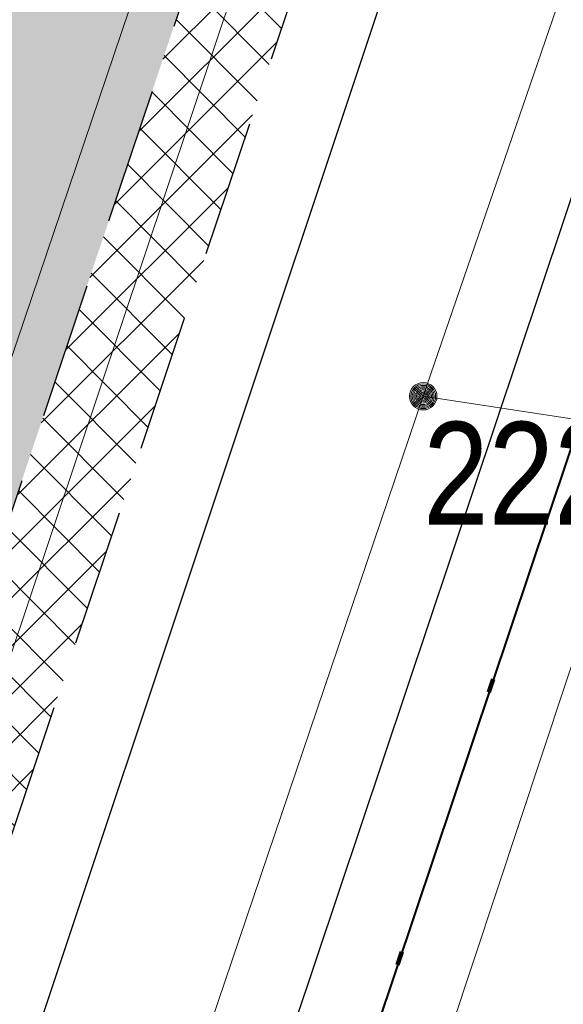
# Model space of a CAD drawing. Header units: metres. Extents: x 6599773 to 13199707, y 5688499 to 11377233.
# Tile 207 of 256: x 6600009.54 to 6600013.51, y 5689022.1 to 5689029.29. Entities that reach past the tile are written whole.
import ezdxf
from ezdxf import colors
from ezdxf.entities.mleader import LeaderData, LeaderLine
from ezdxf.enums import TextEntityAlignment as Align
from ezdxf.math import Vec2, Vec3

# ---------------------------------------------------------------- set-up
doc = ezdxf.new("R2010")
doc.units = ezdxf.units.M
doc.header["$MEASUREMENT"] = 0
for name, pattern in [('1', [0]), ('2_OTKJ', [2, 1.5, -0.5]), ('9', [1, 0, -1]), ('BTO', [0]), ('BUG', [1.5, 1, -0.5]), ('GUK', [2, 1.5, -0.5]), ('UPT', [0])]:
    doc.linetypes.add(name, pattern=pattern)
doc.layers.get('0').update_dxf_attribs({"linetype": 'CONTINUOUS', "lineweight": 5})
for name, color, linetype, lineweight in [('_kolor chodnik', 50, '1', 0), ('_kolor zjazdy kostka', 7, '1', 0), ('_kolor ścieżka', 10, '1', 0), ('_krawedz jezdni i pobocza', 7, 'BUG', 30), ('_linie rozgran', 100, '9', 90), ('_opiskd', 14, 'CONTINUOUS', 15), ('_row', 150, 'CONTINUOUS', 30), ('AS__Nowe_granice', 140, 'CONTINUOUS', 30), ('Kontury', 90, 'GUK', 5), ('OTK_L_0', 7, '2_OTKJ', 5), ('OTK_L_5', 7, 'CONTINUOUS', 5), ('OTR_T_1', 7, 'CONTINUOUS', 5), ('OTZ_L_1', 7, 'CONTINUOUS', 5), ('UTTPOM_L_0', 30, 'UPT', 9)]:
    doc.layers.add(name, color=color, linetype=linetype, lineweight=lineweight)
for name, color, linetype, lineweight, true_color in [('_kolor jezdnia', 7, '1', 0, 0x00dbdb), ('_kolor pobocze', 7, '1', 0, 0xff66ff), ('_podział mój', 7, 'BTO', 40, 0xdb70ff)]:
    doc.layers.add(name, color=color, linetype=linetype, lineweight=lineweight, true_color=true_color)
doc.styles.add('opis drzewa', font='ARIALN.TTF', dxfattribs={"width": 0.7, "height": 1.6})
doc.styles.add('STYL_ARIAL', font='ARIALN.TTF', dxfattribs={"width": 0.75, "oblique": 0.1})
pattern_1 = [(45, (0, 0), (-0.1767766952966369, 0.1767766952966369), []), (135, (0, 0), (-0.1767766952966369, -0.1767766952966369), [])]

# ---------------------------------------------------------------- blocks, each defined once
blk = doc.blocks.new('_Dot')
at = {"color": 0, "linetype": 'ByBlock', "lineweight": -2}
blk.add_line((-0.5, 0), (-1, 0), dxfattribs=at)
at = {"color": 0, "linetype": 'ByBlock', "const_width": 0.5}
blk.add_lwpolyline([(-0.25, 0, 1), (0.25, 0, 1)], format="xyb", close=True, dxfattribs=at)
blk = doc.blocks.new('801')
at = {"color": 0}
for radius in [0.1, 0.09, 0.08, 0.07, 0.06, 0.05, 0.04, 0.03, 0.02, 0.01]:
    blk.add_circle((0, 0), radius, dxfattribs=at)

msp = doc.modelspace()

# ---------------------------------------------------------------- hatches: boundary and pattern name
at = {"layer": '_kolor chodnik'}
h = msp.add_hatch(dxfattribs=at)
h.set_pattern_fill('ANSI37', color=256, scale=2)
h.set_pattern_definition(pattern_1)
h.paths.add_polyline_path([(6599849.938171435, 5688542.085872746), (6599852.232147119, 5688548.938742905), (6599853.573135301, 5688548.489851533), (6599853.827082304, 5688549.248475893), (6599851.793849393, 5688549.929093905), (6599849.895278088, 5688548.982823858), (6599847.823506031, 5688542.793750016)])
edge = h.paths.add_edge_path()
edge.add_line((6600018.106075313, 5689087.454911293), (6600022.42781917, 5689091.229234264))
edge.add_line((6600022.42781917, 5689091.229234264), (6600020.233254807, 5689093.742094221))
edge.add_line((6600020.233254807, 5689093.742094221), (6600017.159471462, 5689091.057656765))
edge.add_arc((6600023.275194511, 5689085.3851404), 8.341433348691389, 137.1531559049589, 148.8016577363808)
edge.add_line((6600016.140105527, 5689089.706021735), (6600018.106075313, 5689087.454911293))
h.paths.add_polyline_path([(6600038.501784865, 5689187.592294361), (6600037.906968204, 5689187.700586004), (6600037.63829624, 5689186.224843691), (6600038.240083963, 5689186.115282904)])
h.paths.add_polyline_path([(6600069.098302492, 5689360.276020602), (6600068.321239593, 5689360.413462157), (6600068.064048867, 5689358.936495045), (6600068.836639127, 5689358.799546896)])
h.paths.add_polyline_path([(6600082.393785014, 5689362.950258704), (6600082.941124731, 5689366.103121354), (6600081.481377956, 5689366.361351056), (6600080.923159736, 5689363.210828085)])
h.paths.add_polyline_path([(6600074.022236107, 5689388.065861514), (6600072.983907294, 5689388.249860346), (6600072.723374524, 5689386.77253894), (6600073.760538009, 5689386.588865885)])
h.paths.add_polyline_path([(6600105.613104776, 5689486.405659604), (6600106.749499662, 5689489.711933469), (6600105.298891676, 5689490.233346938), (6600104.143487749, 5689486.917306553)], flags=17)
h.paths.add_polyline_path([(6600132.519778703, 5689678.737346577), (6600131.761827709, 5689678.896110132), (6600131.444670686, 5689677.429261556), (6600132.212256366, 5689677.269208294)])
h.paths.add_polyline_path([(6600156.649397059, 5689798.7449027), (6600156.48800471, 5689797.958860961), (6600157.450195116, 5689797.757316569), (6600157.615023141, 5689798.542205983)])
h.paths.add_polyline_path([(6600189.055358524, 5689948.643107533), (6600187.902868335, 5689948.884512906), (6600187.600024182, 5689947.417400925), (6600188.748131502, 5689947.176379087)])
edge = h.paths.add_edge_path()
edge.add_line((6600204.459383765, 5690032.969035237), (6600204.153258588, 5690031.227801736))
edge.add_arc((6600202.328347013, 5690027.299936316), 4.331100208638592, 41.85300125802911, 65.08011549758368, ccw=False)
edge.add_arc((6600032.90393149, 5690051.979071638), 174.020003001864, 352.8070218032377, 353.495463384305)
edge.add_arc((6600202.372679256, 5690027.343587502), 5.999999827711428, 55.12102442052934, 69.64815978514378)
edge = h.paths.add_edge_path()
edge.add_line((6600205.046027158, 5690040.265402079), (6600204.972740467, 5690038.483452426))
edge.add_arc((6600203.986269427, 5690044.401803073), 5.999999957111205, 279.4630688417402, 294.9140560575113)
edge.add_line((6600206.513819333, 5690038.960158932), (6600206.607027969, 5690041.030672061))
edge.add_arc((6600203.986269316, 5690044.401803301), 4.270000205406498, 284.3702444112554, 307.86193139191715, ccw=False)
edge = h.paths.add_edge_path()
edge.add_arc((6600203.547470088, 5690044.558759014), 6.446878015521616, 324.4350091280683, 356.2013368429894, ccw=False)
edge.add_arc((6600203.986269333, 5690044.401803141), 6.00000007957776, 323.2169970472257, 357.4193489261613)
h.paths.add_polyline_path([(6600208.910055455, 5690121.713696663), (6600208.146285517, 5690121.748120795), (6600207.125602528, 5690121.794124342), (6600209.971605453, 5690121.665851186)])
edge = h.paths.add_edge_path()
edge.add_line((6600238.769818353, 5690481.648294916), (6600240.338176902, 5690490.873746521))
edge.add_line((6600240.338176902, 5690490.873746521), (6600241.251295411, 5690510.829461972))
edge.add_line((6600241.251295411, 5690510.829461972), (6600239.524022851, 5690510.928942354))
edge.add_line((6600239.524022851, 5690510.928942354), (6600238.633343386, 5690491.167757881))
edge.add_line((6600238.633343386, 5690491.167757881), (6600234.579716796, 5690467.661262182))
edge.add_line((6600234.579716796, 5690467.661262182), (6600234.449796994, 5690464.966873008))
edge.add_arc((6600242.443669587, 5690464.607462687), 8.00194818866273, 177.4256738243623, 268.2543056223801)
edge.add_line((6600242.199903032, 5690456.609228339), (6600242.216657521, 5690457.359274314))
edge.add_line((6600242.216657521, 5690457.359274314), (6600242.305257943, 5690458.836738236))
edge.add_arc((6600242.444504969, 5690464.607952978), 5.772894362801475, 177.0298084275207, 268.6178439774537, ccw=False)
edge.add_line((6600236.679365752, 5690464.907083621), (6600236.951876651, 5690470.95443634))
edge.add_line((6600236.951876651, 5690470.95443634), (6600238.150786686, 5690478.210832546))
edge.add_line((6600238.150786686, 5690478.210832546), (6600238.769818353, 5690481.648294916))
h.paths.add_polyline_path([(6600238.769818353, 5690481.648294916), (6600238.150786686, 5690478.210832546), (6600239.670056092, 5690477.930590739), (6600240.266710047, 5690481.376366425)], flags=17)
edge = h.paths.add_edge_path()
edge.add_line((6600223.366500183, 5690460.339976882), (6600223.276803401, 5690457.948865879))
edge.add_arc((6600221.105749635, 5690465.64864014), 7.999999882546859, 285.7465040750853, 299.8464885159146)
edge.add_line((6600225.08717264, 5690458.709744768), (6600225.240084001, 5690461.623695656))
edge.add_arc((6600221.105749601, 5690465.648640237), 5.769999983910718, 293.06724420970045, 315.7681070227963, ccw=False)
edge = h.paths.add_edge_path()
edge.add_arc((6600220.025145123, 5690444.676291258), 5.77000016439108, 37.996647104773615, 59.94382588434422, ccw=False)
edge.add_line((6600224.572175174, 5690448.22839199), (6600224.817793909, 5690451.081798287))
edge.add_arc((6600220.025145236, 5690444.676291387), 7.999999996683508, 53.19588653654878, 68.15166733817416)
edge.add_line((6600223.00235276, 5690452.101669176), (6600222.91504296, 5690449.670427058))
edge = h.paths.add_edge_path()
edge.add_arc((6600221.105749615, 5690465.648640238), 7.999999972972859, 328.0222308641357, 357.0132597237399)
edge.add_line((6600229.094882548, 5690465.23180147), (6600229.218816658, 5690467.593604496))
edge.add_line((6600229.218816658, 5690467.593604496), (6600228.218919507, 5690467.645774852))
edge.add_line((6600228.218919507, 5690467.645774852), (6600227.891778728, 5690461.411918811))
h.paths.add_polyline_path([(6600200.980142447, 5690012.236744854), (6600202.31727834, 5690011.956662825), (6600202.522293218, 5690012.935421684), (6600201.182321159, 5690013.216097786)])
h.paths.add_polyline_path([(6600196.457878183, 5689983.98337835), (6600195.202332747, 5689984.246370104), (6600194.899091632, 5689982.777335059), (6600196.150355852, 5689982.515240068)])
edge = h.paths.add_edge_path()
edge.add_line((6600112.305909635, 5689517.99101877), (6600112.691041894, 5689519.807934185))
edge.add_line((6600112.691041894, 5689519.807934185), (6600113.245521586, 5689522.423769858))
edge.add_line((6600113.245521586, 5689522.423769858), (6600111.553124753, 5689522.782507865))
edge.add_line((6600111.553124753, 5689522.782507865), (6600107.405864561, 5689503.217226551))
edge.add_line((6600107.405864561, 5689503.217226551), (6600099.494506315, 5689480.361667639))
edge.add_line((6600099.494506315, 5689480.361667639), (6600099.182814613, 5689478.891218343))
edge.add_arc((6600107.008997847, 5689477.232359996), 8.000059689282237, 168.0325629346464, 257.7529108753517)
edge.add_line((6600105.311960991, 5689469.414366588), (6600105.784990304, 5689471.593619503))
edge.add_arc((6600107.008927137, 5689477.232314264), 5.769999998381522, 168.0321375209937, 257.7533362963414, ccw=False)
edge.add_line((6600101.364343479, 5689478.42879883), (6600101.647245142, 5689479.76342708))
edge.add_line((6600101.647245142, 5689479.76342708), (6600104.143487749, 5689486.917306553))
edge.add_line((6600104.143487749, 5689486.917306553), (6600105.298891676, 5689490.233346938))
edge.add_line((6600105.298891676, 5689490.233346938), (6600108.240043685, 5689498.809726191))
edge.add_line((6600108.240043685, 5689498.809726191), (6600112.305909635, 5689517.99101877))
h.paths.add_polyline_path([(6600136.009573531, 5689645.499114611), (6600138.333647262, 5689645.012304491), (6600138.661671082, 5689646.578318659), (6600134.869459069, 5689647.372651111)])
at = {"layer": '_kolor jezdnia'}
h = msp.add_hatch(dxfattribs=at)
h.set_pattern_fill('ANSI37', color=256, scale=2.2)
h.set_pattern_definition([(311.9999999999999, (0, 0), (0.2043648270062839, 0.1840109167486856), []), (41.99999999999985, (0, 0), (-0.1840109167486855, 0.2043648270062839), [])])
edge = h.paths.add_edge_path()
edge.add_line((6599833.066047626, 5688539.933393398), (6599850.649511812, 5688527.983462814))
edge.add_arc((6599857.337592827, 5688536.653968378), 10.95025544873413, 169.5012687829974, 232.3548431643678, ccw=False)
edge.add_arc((6599858.085851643, 5688536.618142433), 11.69295282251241, 162.2507788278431, 169.9967502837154, ccw=False)
edge.add_line((6599846.949484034, 5688540.182754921), (6599847.823506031, 5688542.793750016))
edge.add_line((6599847.823506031, 5688542.793750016), (6599849.895278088, 5688548.982823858))
edge.add_line((6599849.895278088, 5688548.982823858), (6599852.434748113, 5688556.56906746))
edge.add_line((6599852.434748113, 5688556.56906746), (6599928.48625871, 5688783.760284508))
edge.add_line((6599928.48625871, 5688783.760284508), (6599931.025728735, 5688791.34652811))
edge.add_line((6599931.025728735, 5688791.34652811), (6599996.657773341, 5688987.411326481))
edge.add_line((6599996.657773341, 5688987.411326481), (6599999.197243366, 5688994.997570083))
edge.add_line((6599999.197243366, 5688994.997570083), (6600021.930100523, 5689062.908193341))
edge.add_line((6600021.930100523, 5689062.908193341), (6600017.620224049, 5689067.371531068))
edge.add_line((6600017.620224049, 5689067.371531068), (6600016.714558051, 5689064.654078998))
edge.add_line((6600016.714558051, 5689064.654078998), (6600012.423620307, 5689051.835617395))
edge.add_line((6600012.423620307, 5689051.835617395), (6600009.884150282, 5689044.249373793))
edge.add_line((6600009.884150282, 5689044.249373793), (6599977.53516164, 5688947.612159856))
edge.add_line((6599977.53516164, 5688947.612159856), (6599974.995691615, 5688940.025916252))
edge.add_line((6599974.995691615, 5688940.025916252), (6599942.096912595, 5688841.746295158))
edge.add_line((6599942.096912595, 5688841.746295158), (6599939.557442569, 5688834.160051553))
edge.add_line((6599939.557442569, 5688834.160051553), (6599882.679288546, 5688664.246042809))
edge.add_line((6599882.679288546, 5688664.246042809), (6599880.139818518, 5688656.659799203))
edge.add_line((6599880.139818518, 5688656.659799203), (6599852.464543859, 5688573.984527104))
edge.add_line((6599852.464543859, 5688573.984527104), (6599842.470137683, 5688544.127903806))
edge.add_arc((6599835.706422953, 5688546.652910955), 7.219660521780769, 248.54809133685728, 339.52856074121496, ccw=False)
h.paths.add_polyline_path([(6600044.653202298, 5689172.271628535), (6600046.276244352, 5689181.431901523), (6600047.759199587, 5689189.801539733), (6600051.0603021, 5689208.432603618), (6600052.368792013, 5689215.817578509), (6600054.808584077, 5689229.587499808), (6600056.11707399, 5689236.972474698), (6600057.346666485, 5689243.912161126), (6600058.655146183, 5689251.297078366), (6600058.831439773, 5689252.292060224), (6600060.098987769, 5689259.445963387), (6600060.139929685, 5689259.677035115), (6600061.407468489, 5689266.830886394), (6600072.329030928, 5689328.470998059), (6600073.637511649, 5689335.855921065), (6600077.337304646, 5689356.73715072), (6600078.820259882, 5689365.106788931), (6600081.142794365, 5689378.214921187), (6600082.53851694, 5689386.092227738), (6600095.187867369, 5689457.483787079), (6600091.082877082, 5689465.8405575), (6600089.043088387, 5689454.328211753), (6600087.870641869, 5689447.711051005), (6600087.560133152, 5689445.958573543), (6600086.562151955, 5689440.326076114), (6600082.433200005, 5689417.022719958), (6600080.95024477, 5689408.65308175), (6600077.202698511, 5689387.502337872), (6600075.719743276, 5689379.132699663), (6600073.469199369, 5689366.430874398), (6600071.986244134, 5689358.061236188), (6600069.986864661, 5689346.776955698), (6600068.591142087, 5689338.899649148), (6600065.559290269, 5689321.78820693), (6600064.163567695, 5689313.91090038), (6600059.719426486, 5689288.828650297), (6600058.323703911, 5689280.951343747), (6600057.563846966, 5689276.662793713), (6600056.168124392, 5689268.785487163), (6600054.804920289, 5689261.091711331), (6600053.409197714, 5689253.214404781), (6600053.264817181, 5689252.399536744), (6600051.869094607, 5689244.522230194), (6600051.183555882, 5689240.653124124), (6600049.787833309, 5689232.775817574), (6600046.593849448, 5689214.749319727), (6600045.198126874, 5689206.872013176), (6600044.41754409, 5689202.466488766), (6600042.934588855, 5689194.096850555), (6600036.429952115, 5689157.38538759), (6600034.94699688, 5689149.01574938), (6600030.579776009, 5689124.367629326), (6600027.529365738, 5689107.151445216), (6600024.895072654, 5689094.014582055), (6600030.583685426, 5689094.264316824), (6600032.945013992, 5689106.191885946), (6600043.170247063, 5689163.901990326)])
edge = h.paths.add_edge_path()
edge.add_line((6600111.106812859, 5689535.144351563), (6600111.256844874, 5689535.85214863))
edge.add_line((6600111.256844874, 5689535.85214863), (6600112.915748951, 5689543.678261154))
edge.add_line((6600112.915748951, 5689543.678261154), (6600117.304772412, 5689564.384094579))
edge.add_line((6600117.304772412, 5689564.384094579), (6600119.067357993, 5689572.699339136))
edge.add_line((6600119.067357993, 5689572.699339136), (6600120.087667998, 5689577.512794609))
edge.add_line((6600120.087667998, 5689577.512794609), (6600121.64289057, 5689584.849775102))
edge.add_line((6600121.64289057, 5689584.849775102), (6600128.436769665, 5689616.900852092))
edge.add_line((6600128.436769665, 5689616.900852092), (6600129.991992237, 5689624.237832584))
edge.add_line((6600129.991992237, 5689624.237832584), (6600132.660554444, 5689636.827148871))
edge.add_line((6600132.660554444, 5689636.827148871), (6600133.208838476, 5689639.444704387))
edge.add_line((6600133.208838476, 5689639.444704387), (6600134.848957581, 5689647.274775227))
edge.add_line((6600134.848957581, 5689647.274775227), (6600138.97649476, 5689666.979995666))
edge.add_line((6600138.97649476, 5689666.979995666), (6600140.51410642, 5689674.320687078))
edge.add_line((6600140.51410642, 5689674.320687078), (6600145.209128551, 5689696.735129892))
edge.add_line((6600145.209128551, 5689696.735129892), (6600146.746740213, 5689704.075821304))
edge.add_line((6600146.746740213, 5689704.075821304), (6600151.462308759, 5689726.588354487))
edge.add_line((6600151.462308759, 5689726.588354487), (6600152.999920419, 5689733.929045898))
edge.add_line((6600152.999920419, 5689733.929045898), (6600155.244070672, 5689744.642813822))
edge.add_line((6600155.244070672, 5689744.642813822), (6600156.781682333, 5689751.983505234))
edge.add_line((6600156.781682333, 5689751.983505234), (6600161.635515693, 5689775.156126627))
edge.add_line((6600161.635515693, 5689775.156126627), (6600163.378142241, 5689783.475576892))
edge.add_line((6600163.378142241, 5689783.475576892), (6600163.850769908, 5689785.731942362))
edge.add_line((6600163.850769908, 5689785.731942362), (6600167.028500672, 5689800.90270461))
edge.add_line((6600167.028500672, 5689800.90270461), (6600179.490888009, 5689860.399222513))
edge.add_line((6600179.490888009, 5689860.399222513), (6600181.233514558, 5689868.718672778))
edge.add_line((6600181.233514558, 5689868.718672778), (6600181.84713393, 5689871.648144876))
edge.add_line((6600181.84713393, 5689871.648144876), (6600183.38474559, 5689878.988836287))
edge.add_line((6600183.38474559, 5689878.988836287), (6600184.935818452, 5689886.393792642))
edge.add_line((6600184.935818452, 5689886.393792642), (6600186.575937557, 5689894.223863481))
edge.add_line((6600186.575937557, 5689894.223863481), (6600194.051338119, 5689929.912074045))
edge.add_line((6600194.051338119, 5689929.912074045), (6600195.691457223, 5689937.742144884))
edge.add_line((6600195.691457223, 5689937.742144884), (6600202.915799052, 5689972.231779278))
edge.add_line((6600202.915799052, 5689972.231779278), (6600204.555918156, 5689980.061850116))
edge.add_line((6600204.555918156, 5689980.061850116), (6600206.062781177, 5689987.255744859))
edge.add_line((6600206.062781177, 5689987.255744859), (6600207.702900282, 5689995.085815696))
edge.add_line((6600207.702900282, 5689995.085815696), (6600210.232559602, 5690007.162628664))
edge.add_line((6600210.232559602, 5690007.162628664), (6600211.694938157, 5690014.144150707))
edge.add_arc((6600028.177652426, 5690052.584442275), 187.5000004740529, 348.1696294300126, 357.4195276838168)
edge.add_line((6600215.487522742, 5690044.142720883), (6600208.310270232, 5690026.480446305))
edge.add_arc((6600032.903933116, 5690051.97907145), 177.2500013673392, 348.1696294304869, 351.7289130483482, ccw=False)
edge.add_line((6600206.38894146, 5690015.640182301), (6600205.966941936, 5690013.625519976))
edge.add_line((6600205.966941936, 5690013.625519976), (6600204.326822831, 5690005.795449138))
edge.add_line((6600204.326822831, 5690005.795449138), (6600197.076961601, 5689971.183982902))
edge.add_line((6600197.076961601, 5689971.183982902), (6600195.334335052, 5689962.864532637))
edge.add_line((6600195.334335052, 5689962.864532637), (6600193.44722506, 5689953.855305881))
edge.add_line((6600193.44722506, 5689953.855305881), (6600191.909227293, 5689946.512771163))
edge.add_line((6600191.909227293, 5689946.512771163), (6600185.49684423, 5689915.899498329))
edge.add_line((6600185.49684423, 5689915.899498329), (6600183.856521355, 5689908.068454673))
edge.add_line((6600183.856521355, 5689908.068454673), (6600182.066605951, 5689899.523243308))
edge.add_line((6600182.066605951, 5689899.523243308), (6600180.32407057, 5689891.204228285))
edge.add_line((6600180.32407057, 5689891.204228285), (6600174.320344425, 5689862.541919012))
edge.add_line((6600174.320344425, 5689862.541919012), (6600172.577809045, 5689854.222903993))
edge.add_line((6600172.577809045, 5689854.222903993), (6600163.663810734, 5689811.666703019))
edge.add_line((6600163.663810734, 5689811.666703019), (6600162.023782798, 5689803.837067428))
edge.add_line((6600162.023782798, 5689803.837067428), (6600160.924220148, 5689798.587659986))
edge.add_line((6600160.924220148, 5689798.587659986), (6600159.279208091, 5689790.734229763))
edge.add_line((6600159.279208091, 5689790.734229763), (6600157.107250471, 5689780.365115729))
edge.add_line((6600157.107250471, 5689780.365115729), (6600155.462238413, 5689772.511685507))
edge.add_line((6600155.462238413, 5689772.511685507), (6600153.380318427, 5689762.572418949))
edge.add_line((6600153.380318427, 5689762.572418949), (6600151.735124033, 5689754.718118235))
edge.add_line((6600151.735124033, 5689754.718118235), (6600148.586504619, 5689739.686336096))
edge.add_line((6600148.586504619, 5689739.686336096), (6600146.885007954, 5689731.563243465))
edge.add_line((6600146.885007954, 5689731.563243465), (6600141.75088822, 5689707.052510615))
edge.add_line((6600141.75088822, 5689707.052510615), (6600140.110896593, 5689699.223048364))
edge.add_line((6600140.110896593, 5689699.223048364), (6600133.483561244, 5689667.583574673))
edge.add_line((6600133.483561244, 5689667.583574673), (6600131.860394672, 5689659.834436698))
edge.add_line((6600131.860394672, 5689659.834436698), (6600131.740984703, 5689659.26436315))
edge.add_line((6600131.740984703, 5689659.26436315), (6600130.117814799, 5689651.515209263))
edge.add_line((6600130.117814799, 5689651.515209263), (6600127.278733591, 5689637.961189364))
edge.add_line((6600127.278733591, 5689637.961189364), (6600126.924568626, 5689636.290366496))
edge.add_line((6600126.924568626, 5689636.290366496), (6600125.166244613, 5689627.995226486))
edge.add_line((6600125.166244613, 5689627.995226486), (6600118.009503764, 5689594.232298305))
edge.add_line((6600118.009503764, 5689594.232298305), (6600116.251179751, 5689585.937158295))
edge.add_line((6600116.251179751, 5689585.937158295), (6600113.665314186, 5689573.737975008))
edge.add_line((6600113.665314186, 5689573.737975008), (6600111.898534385, 5689565.402943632))
edge.add_line((6600111.898534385, 5689565.402943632), (6600104.889982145, 5689532.33911599))
edge.add_line((6600104.889982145, 5689532.33911599), (6600103.226635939, 5689524.492047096))
edge.add_line((6600103.226635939, 5689524.492047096), (6600096.623876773, 5689493.342605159))
edge.add_line((6600096.623876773, 5689493.342605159), (6600094.968986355, 5689485.53542763))
edge.add_line((6600094.968986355, 5689485.53542763), (6600094.300101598, 5689482.379870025))
edge.add_line((6600094.300101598, 5689482.379870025), (6600099.182814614, 5689478.891218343))
edge.add_line((6600099.182814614, 5689478.891218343), (6600099.494506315, 5689480.361667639))
edge.add_line((6600099.494506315, 5689480.361667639), (6600111.106812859, 5689535.144351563))
edge = h.paths.add_edge_path()
edge.add_arc((6600239.213891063, 5690851.4003676), 10.0000000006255, -2.8342403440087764, 76.13703556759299, ccw=False)
edge.add_line((6600249.201658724, 5690850.905901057), (6600249.082723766, 5690848.503524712))
edge.add_line((6600249.082723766, 5690848.503524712), (6600247.016487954, 5690806.767468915))
edge.add_line((6600247.016487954, 5690806.767468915), (6600246.092398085, 5690789.152178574))
edge.add_line((6600246.092398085, 5690789.152178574), (6600233.768116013, 5690572.015170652))
edge.add_line((6600233.768116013, 5690572.015170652), (6600228.959056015, 5690465.29620206))
edge.add_line((6600228.959056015, 5690465.29620206), (6600234.588724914, 5690465.017134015))
edge.add_line((6600234.588724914, 5690465.017134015), (6600239.26254019, 5690571.767576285))
edge.add_line((6600239.26254019, 5690571.767576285), (6600252.505038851, 5690806.400146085))
edge.add_line((6600252.505038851, 5690806.400146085), (6600254.569211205, 5690848.094521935))
edge.add_arc((6600262.559425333, 5690847.6989487), 7.999999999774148, 76.13703557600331, 177.1657596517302, ccw=False)
edge.add_line((6600264.476229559, 5690855.465921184), (6600241.609896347, 5690861.109083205))
edge = h.paths.add_edge_path()
edge.add_line((6600250.031475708, 5690451.625307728), (6600250.231741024, 5690455.772579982))
edge.add_line((6600250.231741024, 5690455.772579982), (6600246.257763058, 5690456.417303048))
edge.add_line((6600246.257763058, 5690456.417303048), (6600242.171761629, 5690456.61060902))
edge.add_arc((6600242.563100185, 5690464.586983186), 7.985968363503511, 176.9123644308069, 267.1911945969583, ccw=False)
edge.add_line((6600234.588724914, 5690465.017134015), (6600228.959056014, 5690465.29620206))
edge.add_arc((6600220.965133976, 5690465.657286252), 8.002072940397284, 267.8289300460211, 357.413716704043, ccw=False)
edge.add_line((6600220.661989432, 5690457.660957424), (6600212.406915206, 5690458.119572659))
edge.add_line((6600212.406915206, 5690458.119572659), (6600208.431872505, 5690457.817501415))
edge.add_line((6600208.431872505, 5690457.817501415), (6600208.233912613, 5690454.548331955))
edge.add_line((6600208.233912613, 5690454.548331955), (6600212.129565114, 5690453.127270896))
edge.add_line((6600212.129565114, 5690453.127270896), (6600218.640548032, 5690452.76554962))
edge.add_line((6600218.640548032, 5690452.76554962), (6600216.486747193, 5690452.885205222))
edge.add_line((6600216.486747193, 5690452.885205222), (6600220.46890539, 5690452.663974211))
edge.add_arc((6600220.025145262, 5690444.676291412), 7.999999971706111, -0.3386579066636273, 86.8201700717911, ccw=False)
edge.add_line((6600228.025005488, 5690444.629006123), (6600227.803602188, 5690439.649256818))
edge.add_line((6600227.803602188, 5690439.649256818), (6600226.885525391, 5690435.936828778))
edge.add_line((6600226.885525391, 5690435.936828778), (6600225.534849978, 5690405.967249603))
edge.add_line((6600225.534849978, 5690405.967249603), (6600226.115199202, 5690402.187514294))
edge.add_line((6600226.115199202, 5690402.187514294), (6600213.445139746, 5690121.008786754))
edge.add_line((6600213.445139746, 5690121.008786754), (6600213.352800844, 5690118.960058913))
edge.add_line((6600213.352800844, 5690118.960058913), (6600209.980184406, 5690044.131649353))
edge.add_arc((6600203.986269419, 5690044.401803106), 5.999999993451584, 257.4162346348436, 357.41934921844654, ccw=False)
edge.add_line((6600202.679069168, 5690038.545931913), (6600201.589735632, 5690033.666039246))
edge.add_line((6600201.589735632, 5690033.666039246), (6600203.67987942, 5690033.199458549))
edge.add_arc((6600202.372679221, 5690027.343587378), 5.999999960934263, -8.27108729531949, 77.41623506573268, ccw=False)
edge.add_line((6600208.310270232, 5690026.480446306), (6600215.487522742, 5690044.142720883))
edge.add_line((6600215.487522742, 5690044.142720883), (6600216.199687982, 5690059.944661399))
edge.add_line((6600216.199687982, 5690059.944661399), (6600216.537356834, 5690067.437056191))
edge.add_line((6600216.537356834, 5690067.437056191), (6600223.893528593, 5690230.66011469))
edge.add_line((6600223.893528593, 5690230.66011469), (6600224.231197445, 5690238.152509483))
edge.add_line((6600224.231197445, 5690238.152509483), (6600233.507835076, 5690443.987992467))
edge.add_arc((6600241.499722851, 5690443.627812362), 7.999999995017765, 87.29208981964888, 177.4195277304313, ccw=False)
edge.add_line((6600241.877677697, 5690451.618879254), (6600246.021541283, 5690451.422886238))
edge.add_line((6600246.021541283, 5690451.422886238), (6600246.427694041, 5690451.443388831))
edge.add_line((6600246.427694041, 5690451.443388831), (6600246.793970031, 5690451.461878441))
edge.add_line((6600246.793970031, 5690451.461878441), (6600250.031475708, 5690451.625307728))
edge = h.paths.add_edge_path()
edge.add_line((6600007.33756506, 5689086.20374581), (6600006.980466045, 5689080.740822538))
edge.add_line((6600006.980466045, 5689080.740822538), (6600007.229745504, 5689080.720859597))
edge.add_line((6600007.229745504, 5689080.720859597), (6600008.093335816, 5689080.601653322))
edge.add_line((6600008.093335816, 5689080.601653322), (6600008.702681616, 5689080.53831051))
edge.add_arc((6600008.140193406, 5689070.554142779), 9.999999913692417, -18.557800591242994, 86.77547804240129, ccw=False)
edge.add_line((6600017.620224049, 5689067.371531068), (6600021.930100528, 5689062.908193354))
edge.add_arc((6599734.83819726, 5689159.011261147), 302.7499967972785, 341.4922000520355, 343.8640860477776)
edge.add_arc((6600034.895369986, 5689072.315877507), 9.581213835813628, 98.63328270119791, 164.5273290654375, ccw=False)
edge.add_line((6600033.457137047, 5689081.788529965), (6600033.832640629, 5689081.798737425))
edge.add_line((6600033.832640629, 5689081.798737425), (6600034.422462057, 5689082.05700874))
edge.add_line((6600034.422462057, 5689082.05700874), (6600036.833623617, 5689082.139040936))
edge.add_line((6600036.833623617, 5689082.139040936), (6600036.730225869, 5689087.148851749))
edge.add_line((6600036.730225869, 5689087.148851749), (6600036.579860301, 5689087.134303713))
edge.add_arc((6600036.479565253, 5689093.136286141), 6.002820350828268, 169.1687651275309, 270.9573417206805, ccw=False)
edge.add_line((6600030.583685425, 5689094.264316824), (6600024.895072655, 5689094.014582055))
edge.add_arc((6600015.200558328, 5689096.162123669), 9.929528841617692, 271.0943432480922, 347.5094668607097, ccw=False)
edge.add_arc((6600014.909438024, 5689089.646776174), 3.446070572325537, 264.4236009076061, 278.0194998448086, ccw=False)
edge.add_line((6600014.574573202, 5689086.217014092), (6600014.299554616, 5689086.232508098))
edge.add_line((6600014.299554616, 5689086.232508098), (6600010.474232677, 5689086.448019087))
edge.add_line((6600010.474232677, 5689086.448019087), (6600007.33756506, 5689086.20374581))
edge = h.paths.add_edge_path()
edge.add_line((6600105.490725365, 5689463.953528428), (6600106.927559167, 5689464.047234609))
edge.add_line((6600106.927559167, 5689464.047234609), (6600107.835, 5689468.66))
edge.add_line((6600107.835, 5689468.66), (6600105.311960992, 5689469.414366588))
edge.add_arc((6600107.008997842, 5689477.232359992), 8.000059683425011, 168.0325628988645, 257.7529109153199, ccw=False)
edge.add_line((6600099.182814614, 5689478.891218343), (6600094.300101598, 5689482.379870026))
edge.add_arc((6600586.245114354, 5689378.10423892), 502.8750369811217, 168.032376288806, 169.9522165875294)
edge.add_line((6600091.082877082, 5689465.8405575), (6600095.187867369, 5689457.483787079))
edge.add_arc((6600103.06517392, 5689456.088064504), 8.000000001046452, 77.7533362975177, 169.9524553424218, ccw=False)
edge.add_line((6600104.762140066, 5689463.906012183), (6600105.490725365, 5689463.953528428))
at = {"layer": '_kolor pobocze'}
h = msp.add_hatch(dxfattribs=at)
h.set_pattern_fill('ANSI37', color=256, scale=2)
h.set_pattern_definition(pattern_1)
edge = h.paths.add_edge_path()
edge.add_line((6600035.926965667, 5689101.56944285), (6600036.046865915, 5689102.311543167))
edge.add_arc((6600058.171848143, 5689233.778275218), 133.3154772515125, 259.4578941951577, 260.4470163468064, ccw=False)
edge.add_line((6600033.780707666, 5689102.713067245), (6600032.142559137, 5689101.847662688))
edge.add_arc((6599734.838175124, 5689159.011266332), 302.7500195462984, 347.6801154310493, 349.11639019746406, ccw=False)
edge.add_arc((6600036.478170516, 5689093.133441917), 6.000000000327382, 167.68011541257, 271.5571101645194)
edge.add_line((6600036.64121064, 5689087.1356575), (6600036.730491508, 5689087.137804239))
edge.add_line((6600036.730491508, 5689087.137804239), (6600036.71246321, 5689087.887583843))
edge.add_line((6600036.71246321, 5689087.887583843), (6600036.559840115, 5689087.884077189))
edge.add_arc((6600036.482532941, 5689093.14290691), 5.259397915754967, 170.6455005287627, 270.84221319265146, ccw=False)
edge.add_arc((6600545.796425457, 5688991.216220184), 524.6691769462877, 167.9170060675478, 168.7028219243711, ccw=False)
edge.add_line((6600032.751078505, 5689101.044345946), (6600034.011432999, 5689101.917298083))
edge.add_line((6600034.011432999, 5689101.917298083), (6600035.926965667, 5689101.56944285))
edge = h.paths.add_edge_path()
edge.add_line((6600002.828843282, 5688994.032881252), (6600003.066918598, 5688994.744091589))
edge.add_line((6600003.066918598, 5688994.744091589), (6600001.227880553, 5688995.359703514))
edge.add_line((6600001.227880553, 5688995.359703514), (6600000.55876659, 5688996.702196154))
edge.add_line((6600000.55876659, 5688996.702196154), (6600022.641310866, 5689062.67011804))
edge.add_arc((6599734.83819395, 5689159.011262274), 303.5000002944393, 341.4922000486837, 343.8640860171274)
edge.add_arc((6600035.267451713, 5689072.092773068), 9.250000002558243, 91.55711016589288, 163.8640860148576, ccw=False)
edge.add_line((6600035.016098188, 5689081.339357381), (6600036.868703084, 5689081.389717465))
edge.add_line((6600036.868703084, 5689081.389717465), (6600036.850674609, 5689082.139504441))
edge.add_line((6600036.850674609, 5689082.139504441), (6600034.995718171, 5689082.089080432))
edge.add_arc((6600035.267451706, 5689072.092773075), 9.999999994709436, 91.55711014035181, 163.8640860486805)
edge.add_arc((6599734.838192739, 5689159.011262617), 302.7500015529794, 341.4922000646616, 343.8640860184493, ccw=False)
edge.add_line((6600021.930100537, 5689062.908193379), (6599999.748942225, 5688996.6456785))
edge.add_line((6599999.748942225, 5688996.6456785), (6600000.695212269, 5688994.747107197))
edge.add_line((6600000.695212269, 5688994.747107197), (6600002.828843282, 5688994.032881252))
h.paths.add_polyline_path([(6599971.7492186, 5688907.297112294), (6599971.084233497, 5688908.631320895), (6599997.822068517, 5688988.526766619), (6599999.164561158, 5688989.195880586), (6600001.003599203, 5688988.580268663), (6600001.241674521, 5688989.291479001), (6599999.108043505, 5688990.005704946), (6599997.2094722, 5688989.059434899), (6599970.270280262, 5688908.583087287), (6599971.216550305, 5688906.684515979), (6599973.350181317, 5688905.970290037), (6599973.588256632, 5688906.681500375)])
h.paths.add_polyline_path([(6599932.504667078, 5688790.060553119), (6599931.835553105, 5688791.403045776), (6599968.343406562, 5688900.4641754), (6599969.685899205, 5688901.133289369), (6599971.524937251, 5688900.517677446), (6599971.763012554, 5688901.228887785), (6599969.629381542, 5688901.94311373), (6599967.730810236, 5688900.996843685), (6599931.025728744, 5688791.34652811), (6599931.971998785, 5688789.447956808), (6599933.988392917, 5688788.772975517), (6599934.226774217, 5688789.484136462)])
at = {"layer": '_kolor zjazdy kostka'}
h = msp.add_hatch(dxfattribs=at)
h.set_pattern_fill('ANSI37', color=256, scale=2)
h.set_pattern_definition(pattern_1)
h.paths.add_polyline_path([(6600244.137440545, 5690813.934732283), (6600242.369522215, 5690814.022127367), (6600242.097568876, 5690808.528921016), (6600243.865482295, 5690808.44142671)])
h.paths.add_polyline_path([(6600247.012128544, 5690806.679412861), (6600247.44273645, 5690815.377295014), (6600247.393289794, 5690814.378518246), (6600247.113277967, 5690808.722537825)])
h.paths.add_polyline_path([(6600242.297085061, 5690788.088808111), (6600240.958726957, 5690788.155683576), (6600240.648818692, 5690782.664569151), (6600241.987258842, 5690782.599147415)])
h.paths.add_polyline_path([(6600245.558275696, 5690780.919298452), (6600246.037231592, 5690789.405686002), (6600244.985820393, 5690788.453468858), (6600244.612601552, 5690781.981345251)])
h.paths.add_polyline_path([(6600241.348405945, 5690723.711515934), (6600242.272017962, 5690722.691689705), (6600242.749709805, 5690731.155680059), (6600241.698138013, 5690730.203317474), (6600241.472690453, 5690726.27550499)])
h.paths.add_polyline_path([(6600225.772794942, 5690394.589141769), (6600224.731429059, 5690393.637598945), (6600224.461246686, 5690387.644646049), (6600225.412923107, 5690386.603142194)])
h.paths.add_polyline_path([(6600223.012390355, 5690333.280720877), (6600223.372595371, 5690341.272607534), (6600222.32835346, 5690340.318436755), (6600222.058239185, 5690334.324941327)])
h.paths.add_polyline_path([(6600215.496388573, 5690166.390602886), (6600215.856593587, 5690174.382489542), (6600214.812834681, 5690173.428760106), (6600214.542018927, 5690167.435062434)])
h.paths.add_polyline_path([(6600212.446537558, 5690121.053392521), (6600213.399499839, 5690120.010473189), (6600213.788744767, 5690128.503024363), (6600212.745135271, 5690127.54943145)])
h.paths.add_polyline_path([(6600209.977420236, 5690121.665589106), (6600210.225142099, 5690127.162117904), (6600207.346107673, 5690127.291879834), (6600207.119593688, 5690121.794395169)])
h.paths.add_polyline_path([(6600207.950178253, 5690070.725854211), (6600204.880846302, 5690070.828947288), (6600204.643784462, 5690065.333808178), (6600207.702521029, 5690065.204598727)])
h.paths.add_polyline_path([(6600200.981479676, 5690012.236464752), (6600199.969248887, 5690007.339980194), (6600201.282587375, 5690007.064882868), (6600202.31726072, 5690011.956666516)])
h.paths.add_polyline_path([(6600193.613960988, 5689970.406358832), (6600192.398010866, 5689970.660657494), (6600191.286205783, 5689965.274578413), (6600192.486379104, 5689965.023185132)])
h.paths.add_polyline_path([(6600189.061271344, 5689948.671423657), (6600189.984133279, 5689953.050774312), (6600188.818902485, 5689953.32186217), (6600187.908781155, 5689948.91282903)])
h.paths.add_polyline_path([(6600180.976201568, 5689915.317449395), (6600179.952861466, 5689910.421322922), (6600181.008474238, 5689910.200199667), (6600182.033843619, 5689915.09540201)])
h.paths.add_polyline_path([(6600176.508279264, 5689893.538690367), (6600177.476023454, 5689893.335973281), (6600178.603605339, 5689898.719146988), (6600177.636002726, 5689898.922290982)])
h.paths.add_polyline_path([(6600179.28182965, 5689859.401159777), (6600180.522246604, 5689860.211927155), (6600181.057490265, 5689860.561775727), (6600183.598022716, 5689860.029600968), (6600184.726606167, 5689865.412570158), (6600182.186324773, 5689865.943033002), (6600181.604764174, 5689866.832779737), (6600181.024456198, 5689867.720610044)])
h.paths.add_polyline_path([(6600160.20081012, 5689810.862606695), (6600159.232772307, 5689811.065842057), (6600158.207991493, 5689806.171529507), (6600159.17573568, 5689805.968812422)])
h.paths.add_polyline_path([(6600156.493917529, 5689797.987177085), (6600155.463416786, 5689793.068691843), (6600156.431160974, 5689792.865974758), (6600157.461419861, 5689797.784520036)])
edge = h.paths.add_edge_path()
edge.add_arc((6600173.111981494, 5689800.679690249), 5.999999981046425, 204.6731153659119, 239.5411154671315, ccw=False)
edge.add_arc((6600173.162096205, 5689800.685330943), 6.047914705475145, 168.3203586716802, 204.5234866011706, ccw=False)
edge.add_line((6600167.239404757, 5689801.909666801), (6600163.65166784, 5689784.781499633))
edge.add_arc((6600169.524220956, 5689783.551410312), 5.999999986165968, 139.2146049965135, 168.1696294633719, ccw=False)
edge.add_arc((6600169.524220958, 5689783.551410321), 5.999999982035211, 96.80962310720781, 139.2146050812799, ccw=False)
edge.add_line((6600168.81279652, 5689789.509083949), (6600170.070461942, 5689795.507731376))
h.paths.add_polyline_path([(6600163.526364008, 5689776.866746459), (6600166.051243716, 5689776.337874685), (6600167.179826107, 5689781.720838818), (6600164.653945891, 5689782.24992016), (6600163.941148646, 5689783.340449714), (6600163.493329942, 5689784.025580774), (6600161.750703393, 5689775.706130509), (6600162.438017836, 5689776.155376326)])
h.paths.add_polyline_path([(6600152.614191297, 5689774.643430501), (6600153.639138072, 5689779.536616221), (6600152.646757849, 5689779.74492896), (6600151.646447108, 5689774.846147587)])
h.paths.add_polyline_path([(6600150.121074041, 5689767.466820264), (6600148.177624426, 5689758.167954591), (6600149.115997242, 5689757.971390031), (6600151.066362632, 5689767.268392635)])
h.paths.add_polyline_path([(6600142.970741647, 5689739.332500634), (6600141.888449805, 5689734.142420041), (6600144.036614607, 5689733.695518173), (6600145.123068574, 5689738.882330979)])
h.paths.add_polyline_path([(6600136.256357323, 5689701.052153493), (6600137.154085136, 5689700.864096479), (6600138.287960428, 5689706.274871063), (6600137.38649247, 5689706.464182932)])
h.paths.add_polyline_path([(6600130.081494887, 5689667.099389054), (6600129.212847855, 5689667.281639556), (6600128.083282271, 5689661.898895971), (6600128.953953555, 5689661.716447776)])
h.paths.add_polyline_path([(6600128.397394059, 5689659.030340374), (6600127.554144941, 5689659.207226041), (6600126.493408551, 5689653.810049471), (6600127.269860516, 5689653.647397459)])
h.paths.add_polyline_path([(6600134.990411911, 5689640.633636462), (6600137.30714639, 5689640.148363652), (6600138.339560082, 5689645.040620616), (6600136.015486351, 5689645.500958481), (6600135.435178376, 5689646.388788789), (6600134.8548704, 5689647.276619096), (6600133.214751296, 5689639.446548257), (6600134.102581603, 5689640.026856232)])
h.paths.add_polyline_path([(6600122.164164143, 5689634.294831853), (6600121.024067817, 5689628.914244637), (6600122.015114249, 5689628.705875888), (6600123.155614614, 5689634.086346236)])
h.paths.add_polyline_path([(6600114.542075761, 5689593.450769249), (6600113.493359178, 5689593.398339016), (6600112.364315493, 5689588.045694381), (6600113.29076438, 5689587.547532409)])
h.paths.add_polyline_path([(6600110.194543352, 5689572.941097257), (6600109.207819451, 5689573.148880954), (6600108.06771793, 5689567.768269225), (6600109.050143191, 5689567.53521504)])
h.paths.add_polyline_path([(6600119.083213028, 5689565.540446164), (6600119.089125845, 5689565.542290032), (6600121.462438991, 5689565.065690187), (6600122.598093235, 5689570.447168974), (6600120.229622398, 5689570.949214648), (6600119.651446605, 5689571.8119627), (6600119.073270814, 5689572.72765526), (6600117.310757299, 5689564.412754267)])
h.paths.add_polyline_path([(6600101.698666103, 5689532.937884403), (6600100.730666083, 5689533.141679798), (6600099.694214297, 5689528.250234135), (6600100.669121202, 5689528.045267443)])
h.paths.add_polyline_path([(6600094.06402112, 5689496.827028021), (6600093.080194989, 5689497.033910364), (6600092.036590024, 5689492.143967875), (6600093.038865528, 5689491.933250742)])
h.paths.add_polyline_path([(6600083.709836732, 5689453.749808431), (6600082.738586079, 5689448.336231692), (6600084.647281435, 5689448.027407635), (6600085.606840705, 5689453.416583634)])
h.paths.add_polyline_path([(6600084.434394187, 5689446.825895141), (6600083.731191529, 5689446.921126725), (6600082.928047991, 5689442.491821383), (6600083.649300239, 5689442.394910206)])
h.paths.add_polyline_path([(6600078.04194071, 5689410.721110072), (6600078.996952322, 5689416.137564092), (6600078.0548333, 5689416.304853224), (6600077.111232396, 5689410.886043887)])
h.paths.add_polyline_path([(6600072.911565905, 5689386.768652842), (6600071.96046622, 5689381.312635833), (6600072.800073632, 5689381.163221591), (6600073.76645083, 5689386.590709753)])
h.paths.add_polyline_path([(6600082.887400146, 5689379.432062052), (6600085.278102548, 5689379.034943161), (6600086.160383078, 5689383.956496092), (6600083.759726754, 5689384.355378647), (6600083.152078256, 5689385.224725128), (6600082.544429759, 5689386.094071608), (6600081.148707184, 5689378.216765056), (6600082.018053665, 5689378.824413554)])
h.paths.add_polyline_path([(6600080.731401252, 5689363.247695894), (6600080.041469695, 5689363.369939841), (6600079.433821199, 5689364.239286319), (6600078.8261727, 5689365.108632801), (6600077.343217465, 5689356.73899459), (6600078.212563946, 5689357.346643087), (6600079.081910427, 5689357.954291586), (6600081.429189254, 5689357.564866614), (6600082.388748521, 5689362.980514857)])
h.paths.add_polyline_path([(6600069.104215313, 5689360.304336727), (6600070.063917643, 5689365.720487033), (6600069.2708267, 5689365.861009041), (6600068.327152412, 5689360.441778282)])
h.paths.add_polyline_path([(6600066.55061698, 5689345.891799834), (6600065.546169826, 5689346.069805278), (6600064.677796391, 5689341.145792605), (6600065.678290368, 5689340.968483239)])
h.paths.add_polyline_path([(6600061.138656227, 5689321.077501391), (6600060.270282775, 5689316.15348863), (6600061.250715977, 5689315.979734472), (6600062.127590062, 5689320.902245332)])
h.paths.add_polyline_path([(6600055.325252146, 5689288.11325564), (6600054.456878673, 5689283.189242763), (6600055.410852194, 5689283.020177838), (6600056.28317863, 5689287.917022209)])
h.paths.add_polyline_path([(6600048.045675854, 5689182.819289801), (6600050.371939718, 5689182.407116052), (6600051.314445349, 5689187.67761207), (6600048.980409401, 5689188.064690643), (6600048.372760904, 5689188.934037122), (6600047.765112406, 5689189.803383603), (6600046.306982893, 5689181.603992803), (6600046.972918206, 5689182.069462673)])
h.paths.add_polyline_path([(6600040.943690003, 5689201.374141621), (6600039.339175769, 5689201.66987967), (6600038.429882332, 5689196.244216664), (6600039.984130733, 5689195.958493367)])
h.paths.add_polyline_path([(6600032.993704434, 5689156.473759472), (6600032.278185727, 5689156.600537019), (6600031.299242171, 5689151.188930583), (6600032.034145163, 5689151.058111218)])
h.paths.add_polyline_path([(6600026.309179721, 5689123.603833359), (6600025.417362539, 5689118.683970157), (6600026.271201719, 5689118.532684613), (6600027.143528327, 5689123.456001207)])
h.paths.add_polyline_path([(6600013.302986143, 5689054.462576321), (6600015.84245617, 5689062.048819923), (6600014.576741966, 5689061.417973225), (6600012.672139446, 5689055.728290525)])
h.paths.add_polyline_path([(6599974.547216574, 5688938.686171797), (6599977.086686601, 5688946.272415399), (6599975.820972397, 5688945.641568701), (6599973.916369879, 5688939.951886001)])
h.paths.add_polyline_path([(6599942.102825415, 5688841.748139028), (6599940.837111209, 5688841.117292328), (6599938.932508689, 5688835.427609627), (6599939.563355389, 5688834.161895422)])
h.paths.add_polyline_path([(6599882.685201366, 5688664.247886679), (6599881.419487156, 5688663.617039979), (6599879.514884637, 5688657.927357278), (6599880.145731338, 5688656.661643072)])
h.paths.add_polyline_path([(6599851.799762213, 5688549.930937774), (6599853.832995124, 5688549.250319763), (6599855.420163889, 5688553.991722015), (6599853.386930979, 5688554.672340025), (6599852.913795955, 5688555.621625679), (6599852.440660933, 5688556.570911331), (6599849.901190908, 5688548.984667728)])
h.paths.add_polyline_path([(6600233.581687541, 5690586.458647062), (6600234.520016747, 5690585.337735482), (6600234.976631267, 5690593.42826699), (6600233.922640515, 5690592.499827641)])
h.paths.add_polyline_path([(6600231.728371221, 5690526.750719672), (6600230.676277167, 5690525.793817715), (6600230.420013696, 5690519.782861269), (6600231.363586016, 5690518.655686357)])
h.paths.add_polyline_path([(6600237.577122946, 5690639.505119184), (6600236.516490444, 5690638.540451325), (6600236.176926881, 5690632.541599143), (6600237.1204992, 5690631.41442423)])
h.paths.add_polyline_path([(6600238.927801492, 5690681.139540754), (6600239.8637879, 5690680.021427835), (6600240.320411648, 5690688.112122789), (6600239.268317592, 5690687.155220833)])
h.paths.add_polyline_path([(6600218.122284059, 5690224.814875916), (6600217.079933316, 5690223.862433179), (6600216.809648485, 5690217.865326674), (6600217.762143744, 5690216.822918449)])
h.paths.add_polyline_path([(6600219.363739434, 5690274.535639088), (6600220.315886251, 5690273.493612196), (6600220.675810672, 5690281.480778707), (6600219.633750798, 5690280.528598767)])
h.paths.add_polyline_path([(6600168.75986753, 5689856.554734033), (6600169.729143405, 5689856.351696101), (6600170.857343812, 5689861.737822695), (6600169.889741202, 5689861.940966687)])
h.paths.add_polyline_path([(6600168.841833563, 5689852.115601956), (6600167.871405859, 5689852.319339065), (6600166.844894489, 5689847.425845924), (6600167.816759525, 5689847.221809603)])
at = {"layer": '_kolor ścieżka'}
h = msp.add_hatch(dxfattribs=at)
h.set_pattern_fill('ANSI37', color=10, scale=2)
h.set_pattern_definition(pattern_1)
edge = h.paths.add_edge_path()
edge.add_line((6599877.145262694, 5688659.244027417), (6599854.614951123, 5688591.938475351))
edge.add_line((6599854.614951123, 5688591.938475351), (6599854.214414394, 5688589.387325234))
edge.add_line((6599854.214414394, 5688589.387325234), (6599839.435327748, 5688545.233719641))
edge.add_arc((6599834.52303551, 5688547.748213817), 5.518450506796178, 246.5150871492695, 332.8930934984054, ccw=False)
edge.add_line((6599832.323891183, 5688542.68688393), (6599836.925902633, 5688539.594394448))
edge.add_arc((6599835.881373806, 5688546.528699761), 7.012533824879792, 278.5661808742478, 339.9794081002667)
edge.add_line((6599842.470137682, 5688544.127903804), (6599857.359687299, 5688588.607952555))
edge.add_line((6599857.359687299, 5688588.607952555), (6599857.303782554, 5688591.591210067))
edge.add_line((6599857.303782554, 5688591.591210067), (6599879.508971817, 5688657.925513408))
edge.add_line((6599879.508971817, 5688657.925513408), (6599879.193548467, 5688658.558370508))
edge.add_line((6599879.193548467, 5688658.558370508), (6599877.145262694, 5688659.244027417))
h.paths.add_polyline_path([(6599879.193548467, 5688658.558370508), (6599879.508971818, 5688657.925513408), (6599881.413574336, 5688663.615196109), (6599880.780717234, 5688663.299772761), (6599878.732431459, 5688663.985429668), (6599877.145262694, 5688659.244027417)])
h.paths.add_polyline_path([(6599938.926595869, 5688835.425765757), (6599938.61117252, 5688836.058622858), (6599936.562886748, 5688836.744279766), (6599878.732431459, 5688663.985429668), (6599880.780717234, 5688663.299772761), (6599881.413574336, 5688663.615196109)])
h.paths.add_polyline_path([(6599974.364844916, 5688941.291630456), (6599974.049421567, 5688941.924487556), (6599972.001135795, 5688942.610144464), (6599936.562886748, 5688836.744279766), (6599938.61117252, 5688836.058622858), (6599938.926595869, 5688835.425765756)])
h.paths.add_polyline_path([(6599974.049421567, 5688941.924487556), (6599974.364844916, 5688941.291630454), (6600009.253303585, 5689045.515087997), (6600008.937880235, 5689046.147945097), (6600006.889594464, 5689046.833602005), (6599972.001135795, 5688942.610144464)])
h.paths.add_polyline_path([(6600008.937880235, 5689046.147945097), (6600009.253303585, 5689045.515087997), (6600011.157906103, 5689051.204770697), (6600010.525049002, 5689050.889347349), (6600008.476763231, 5689051.575004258), (6600006.889594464, 5689046.833602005)])
edge = h.paths.add_edge_path()
edge.add_arc((6599858.085851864, 5688536.618142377), 11.69295304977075, 162.2507788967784, 169.9967501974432)
edge.add_line((6599846.570656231, 5688538.649255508), (6599849.824991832, 5688528.706403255))
edge.add_line((6599849.824991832, 5688528.706403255), (6599853.135519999, 5688528.731057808))
edge.add_line((6599853.135519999, 5688528.731057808), (6599849.868997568, 5688538.728963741))
edge.add_line((6599849.868997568, 5688538.728963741), (6599850.886451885, 5688541.768438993))
edge.add_line((6599850.886451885, 5688541.768438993), (6599849.938171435, 5688542.085872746))
edge.add_line((6599849.938171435, 5688542.085872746), (6599847.823506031, 5688542.793750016))
edge.add_line((6599847.823506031, 5688542.793750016), (6599846.949484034, 5688540.182754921))
edge = h.paths.add_edge_path()
edge.add_arc((6600008.743460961, 5689068.123037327), 7.659999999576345, 341.4922000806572, 372.1491631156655)
edge.add_line((6600016.231900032, 5689069.735141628), (6600014.371922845, 5689078.374983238))
edge.add_arc((6600008.140193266, 5689070.554142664), 10.00000004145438, 51.45178747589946, 78.26461791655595)
edge.add_line((6600010.174112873, 5689080.345116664), (6600010.018184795, 5689077.577393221))
edge.add_arc((6600009.814745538, 5689075.098871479), 2.486856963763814, 14.594442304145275, 85.30763078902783, ccw=False)
edge.add_line((6600012.221360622, 5689075.725498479), (6600013.747330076, 5689068.637167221))
edge.add_line((6600013.747330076, 5689068.637167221), (6600013.596857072, 5689066.921144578))
edge.add_line((6600013.596857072, 5689066.921144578), (6600008.476763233, 5689051.575004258))
edge.add_line((6600008.476763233, 5689051.575004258), (6600010.525049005, 5689050.88934735))
edge.add_line((6600010.525049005, 5689050.88934735), (6600011.157906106, 5689051.204770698))
edge.add_line((6600011.157906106, 5689051.204770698), (6600016.00728921, 5689065.691494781))

# ---------------------------------------------------------------- linework, layer by layer
at = {"layer": '_krawedz jezdni i pobocza'}
for p, q in [((6600021.930100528, 5689062.908193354), (6599864.407435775, 5688592.335477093)), ((6600022.641310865, 5689062.670118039), (6600000.55876659, 5688996.702196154))]:
    msp.add_line(p, q, dxfattribs=at)
at = {"layer": '_linie rozgran', "lineweight": 90, "ltscale": 2}
msp.add_lwpolyline([(6600099.327382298, 5689457.409552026), (6600066.37527338, 5689273.595512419), (6600067.752730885, 5689273.297199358), (6600055.763306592, 5689205.584035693), (6600055.763306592, 5689205.584035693), (6600054.558579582, 5689205.844849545), (6600034.197219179, 5689091.850733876), (6600037.632106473, 5689087.239728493), (6600037.329999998, 5689082.02), (6600036.404159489, 5689078.768860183), (6600030.348422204, 5689076.243038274), (6599864.024958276, 5688580.051650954)], dxfattribs=at)
at = {"layer": '_podział mój'}
msp.add_line((6600030.348422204, 5689076.243038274), (6599864.024958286, 5688580.051650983), dxfattribs=at)
at = {"layer": '_row'}
for p, q in [((6600025.762414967, 5689064.433263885), (6599973.187784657, 5688907.375315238)), ((6600024.917183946, 5689061.908277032), (6600001.883020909, 5688993.097552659))]:
    msp.add_line(p, q, dxfattribs=at)
at = {"layer": 'AS__Nowe_granice'}
msp.add_lwpolyline([(6600029.73, 5689082.04), (6599862.41, 5688580.59)], dxfattribs=at)
at = {"layer": 'Kontury', "color": 3, "linetype": '1'}
msp.add_lwpolyline([(6600029.73, 5689082.04), (6599972.1562, 5688909.494)], dxfattribs=at)
at = {"layer": 'OTK_L_0', "color": 7, "linetype": '1'}
msp.add_lwpolyline([(6600003.368, 5689008.782), (6600017.518, 5689050.601)], dxfattribs=at)
at = {"layer": 'OTK_L_5', "color": 7}
for points in [[(6600004.936, 5689011.119), (6600018.126, 5689050.501)], [(6600016.8341, 5689039.2046), (6600012.484, 5689026.542)], [(6600012.484, 5689026.542), (6600007.055, 5689010.516)]]:
    msp.add_lwpolyline(points, dxfattribs=at)
at = {"layer": 'OTZ_L_1', "color": 7, "linetype": '1'}
for points in [[(6600012.484, 5689026.542), (6600016.8341, 5689039.2046)], [(6600016.763, 5689025.889), (6600012.484, 5689026.542)]]:
    msp.add_lwpolyline(points, dxfattribs=at)
at = {"layer": 'UTTPOM_L_0', "color": 30}
msp.add_lwpolyline([(6600006.49, 5689003.24), (6600020.55, 5689045.63)], dxfattribs=at)

# ---------------------------------------------------------------- block references
at = {"layer": 'OTR_T_1', "color": 7, "rotation": 0.0008399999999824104}
msp.add_blockref('801', (6600012.484, 5689026.542), dxfattribs=at)

# ---------------------------------------------------------------- texts
at = {"layer": 'OTR_T_1', "color": 7, "style": 'STYL_ARIAL'}
msp.add_text('222.6', height=0.75, dxfattribs=at).set_placement((6600012.484, 5689026.3545), align=Align.TOP_LEFT)

# ---------------------------------------------------------------- leaders
at = {"layer": '_opiskd'}
ml = msp.add_multileader_mtext('Standard', dxfattribs=at)
ml.set_content('t41', color=256, style='opis drzewa')
ml.set_leader_properties()
ml.set_arrow_properties(name='DOT')
ml.build(insert=Vec2(0, 0))
ml.multileader.update_dxf_attribs({"dogleg_length": 1, "arrow_head_size": 0.3})
ctx = ml.context
ctx.base_point, ctx.char_height, ctx.arrow_head_size, ctx.landing_gap_size, ctx.plane_origin, ctx.plane_x_axis, ctx.plane_y_axis = Vec3(6600015.705753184, 5689029.152366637), 1.6, 0.3, 0.3, Vec3(6600009.221590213, 5689025.596511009), Vec3(-0.07152834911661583, -0.9974385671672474), Vec3(0.9974385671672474, -0.07152834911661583)
notes = []
notes.append((ctx, [(0, (1, 1, 0), (6600015.777281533, 5689030.149805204), (-0.07152834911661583, -0.9974385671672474), 1, [(0, [(6600013.292296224, 5689031.917280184)], 0, [])])]))
ctx.mtext.insert, ctx.mtext.text_direction, ctx.mtext.rotation, ctx.mtext.flow_direction = Vec3(6600016.4898658, 5689028.795365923), Vec3(-0.07152834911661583, -0.9974385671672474), -0.01922960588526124, 5
for ctx, leaders in notes:
    for number, flags, end, landing, length, lines in leaders:
        leader = LeaderData()
        leader.index, (leader.has_last_leader_line, leader.has_dogleg_vector, leader.attachment_direction) = number, flags
        leader.last_leader_point, leader.dogleg_vector, leader.dogleg_length = Vec3(end), Vec3(landing), length
        for number, points, colour, breaks in lines:
            line = LeaderLine()
            line.index, line.vertices, line.color, line.breaks = number, Vec3.list(points), colors.encode_raw_color(colour), breaks
            leader.lines.append(line)
        ctx.leaders.append(leader)

doc.saveas('drawing.dxf')
